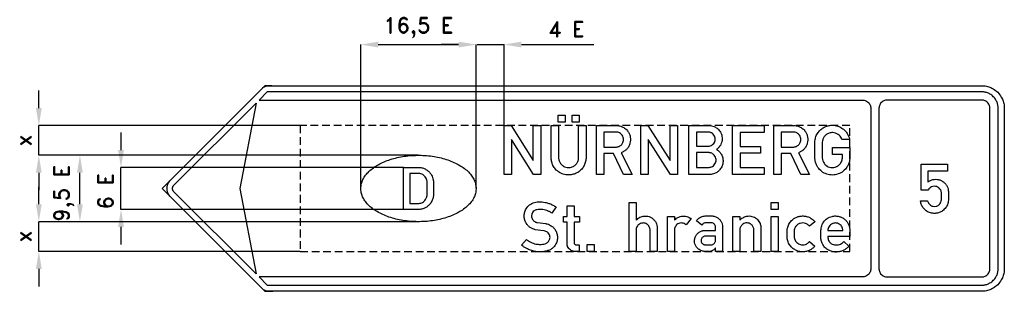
# Model space of a CAD drawing. Header units: millimetres. Extents: x -218 to 5203, y -329 to 1290.
# Tile 2 of 2: x 2806 to 5203, y -106 to 555. Entities that reach past the tile are written whole.
import ezdxf

# ---------------------------------------------------------------- set-up
doc = ezdxf.new("R2010")
doc.units = ezdxf.units.MM
doc.header["$LTSCALE"] = 5
doc.linetypes.add('ČÁRKOVANÁX2', pattern=[1.5, 1, -0.5])
doc.layers.add('Kóty', color=2, linetype='Continuous')
doc.layers.add('Značka', color=7, linetype='Continuous')
doc.styles.get("Standard").update_dxf_attribs({"font": 'romand.shx', "height": 25})

msp = doc.modelspace()

# ---------------------------------------------------------------- linework, layer by layer
at = {"layer": 'Kóty'}
for p, q in [((3636.6, 144.2), (3636.6, 494.7)), ((3679.1, 494.5), (3874.6, 494.5)), ((3874.6, 494.5), (3832.1, 494.5)), ((3917.1, 145.3), (3917.1, 494.7)), ((3917.1, 145.3), (3917.1, 494.7)), ((3919.5, 494.5), (3985.2, 494.5)), ((3985.2, 297.6), (3985.2, 494.7)), ((4027.7, 494.5), (4204.1, 494.5)), ((2852.9, 225.3), (2852.9, 297.5)), ((3052.9, 280.5), (3052.9, 238)), ((3740.4, 195.5), (3052.7, 195.5)), ((3052.9, 93.5), (3052.9, 195.5)), ((2952.9, 106.2), (2952.9, 182.8)), ((2852.9, 106.2), (2852.9, 148.7)), ((3740.4, 93.5), (3052.7, 93.5)), ((3777.7, 63.7), (2852.7, 63.7)), ((2852.9, -8.5), (2852.9, 63.7)), ((3777.7, 63.7), (2952.7, 63.7)), ((3052.9, 51), (3052.9, 8.5)), ((3488.9, -8.5), (2852.7, -8.5)), ((2852.9, -51), (2852.9, -93.5))]:
    msp.add_line(p, q, dxfattribs=at)
at = {"layer": 'Kóty', "color": 2}
for p, q in [((2852.9, 340), (2852.9, 382.5)), ((3488.9, 297.5), (2852.7, 297.5)), ((3776, 225.3), (2852.7, 225.3)), ((2852.9, 182.8), (2852.9, 140.3))]:
    msp.add_line(p, q, dxfattribs=at)
at = {"layer": 'Kóty'}
for points in [[(3679.1, 501.6), (3679.1, 487.4), (3636.6, 494.5)], [(3874.6, 501.6), (3874.6, 487.4), (3917.1, 494.5)], [(3874.6, 501.6), (3874.6, 487.4), (3917.1, 494.5)], [(4027.7, 501.6), (4027.7, 487.4), (3985.2, 494.5)], [(2945.8, 182.8), (2960, 182.8), (2952.9, 225.3)], [(3045.8, 238), (3060, 238), (3052.9, 195.5)], [(2845.8, 106.2), (2860, 106.2), (2852.9, 63.7)], [(2945.8, 106.2), (2960, 106.2), (2952.9, 63.7)], [(3045.8, 51), (3060, 51), (3052.9, 93.5)], [(2845.8, -51), (2860, -51), (2852.9, -8.5)]]:
    msp.add_solid(points, dxfattribs=at)
at = {"layer": 'Kóty', "color": 2}
for points in [[(2845.8, 340), (2860, 340), (2852.9, 297.5)], [(2845.8, 182.8), (2860, 182.8), (2852.9, 225.3)]]:
    msp.add_solid(points, dxfattribs=at)
at = {"layer": 'Značka', "color": 7}
msp.add_lwpolyline([(3420.1, 394.5), (3402.9, 394.5), (3309.7, 301.3), (3152.9, 144.5), (3402.9, -105.5), (3422.2, -105.5)], dxfattribs=at)
at = {"layer": 'Značka', "color": 3}
for points in [[(5147.9, -105.5), (3413.2, -105.5), (3412.2, -105.5, -0.008086), (3411.3, -105.4, -0.042027), (3407.4, -104.8, -0.040908), (3403.7, -103.6, -0.042264), (3400.1, -101.8, -0.046627), (3397, -99.5), (3396.3, -98.9), (3395.5, -98.2), (3174.1, 123.3), (3173, 124.4), (3172, 125.6, -0.055717), (3168.5, 130.8, -0.056167), (3166.3, 136.7, -0.06969), (3165.2, 144.5, -0.068355), (3166.3, 152.3, -0.056428), (3168.5, 158.2, -0.061123), (3172, 163.4, -0.01221), (3173, 164.6), (3174.1, 165.7), (3395.5, 387.2), (3396.3, 387.9), (3397, 388.5, -0.042026), (3400.1, 390.8, -0.040907), (3403.7, 392.6, -0.042264), (3407.4, 393.8, -0.046627), (3411.3, 394.4), (3412.2, 394.5), (3413.2, 394.5), (5147.9, 394.5, -0.003566), (5150.7, 394.4, -0.010724), (5153.6, 394.2, -0.055712), (5164.9, 391.9, -0.056166), (5175.4, 387.1, -0.06969), (5186.8, 378.5, -0.068354), (5195.5, 367, -0.056427), (5200.3, 356.5, -0.061123), (5202.6, 345.2), (5202.8, 342.4), (5202.9, 339.5), (5202.9, -50.5), (5202.8, -53.4), (5202.6, -56.2, -0.055727), (5200.3, -67.5, -0.056164), (5195.5, -78, -0.069693), (5186.8, -89.4, -0.068353), (5175.4, -98.1, -0.056435), (5164.9, -103, -0.061124), (5153.6, -105.2, -0.012203), (5150.7, -105.4, -0.004069), (5147.9, -105.5)], [(3389, 359.5), (4857.8, 359.5), (4858.8, 359.5, -0.010698), (4859.9, 359.4, -0.055715), (4864, 358.6, -0.056165), (4867.8, 356.8, -0.069705), (4872, 353.7, -0.068336), (4875.1, 349.5, -0.056415), (4876.9, 345.7, -0.061086), (4877.7, 341.6), (4877.8, 340.5), (4877.8, 339.5), (4877.8, -50.5), (4877.8, -51.5), (4877.7, -52.6, -0.055698), (4876.8, -56.7, -0.056169), (4875.1, -60.5, -0.069684), (4872, -64.7, -0.068362), (4867.8, -67.8, -0.05644), (4864, -69.6, -0.061127), (4859.9, -70.4, -0.012192), (4858.8, -70.5), (4857.8, -70.5), (3389, -70.5), (3409, -90.5), (5147.8, -90.5, 0.003578), (5149.9, -90.4, 0.010722), (5152, -90.3, 0.055711), (5160.2, -88.6, 0.056162), (5167.8, -85.1, 0.069688), (5176.1, -78.8, 0.068364), (5182.4, -70.5, 0.056428), (5185.9, -62.9, 0.061101), (5187.6, -54.7), (5187.7, -52.6), (5187.8, -50.5), (5187.8, 339.5), (5187.7, 341.6), (5187.6, 343.7, 0.055727), (5185.9, 351.9, 0.056168), (5182.4, 359.5, 0.069701), (5176.1, 367.8, 0.068352), (5167.8, 374.1, 0.056425), (5160.2, 377.7, 0.061125), (5152, 379.3, 0.0122), (5149.9, 379.4, 0.004071), (5147.8, 379.5), (3409, 379.5), (3389, 359.5)], [(5147.8, 359.5), (4917.8, 359.5, 0.003593), (4916.7, 359.5, 0.010705), (4915.7, 359.4, 0.055715), (4911.6, 358.6, 0.056165), (4907.8, 356.8, 0.069677), (4903.6, 353.7, 0.068336), (4900.5, 349.5, 0.056415), (4898.7, 345.7, 0.061115), (4897.9, 341.6), (4897.8, 340.5), (4897.8, 339.5), (4897.8, -50.5), (4897.8, -51.5), (4897.9, -52.6, 0.055755), (4898.7, -56.7, 0.056143), (4900.5, -60.5, 0.069684), (4903.6, -64.7, 0.068362), (4907.8, -67.8, 0.056416), (4911.6, -69.6, 0.061116), (4915.7, -70.4), (4916.7, -70.5), (4917.8, -70.5), (5147.8, -70.5), (5148.8, -70.5, 0.010723), (5149.9, -70.4, 0.055717), (5154, -69.6, 0.056162), (5157.8, -67.8, 0.069702), (5162, -64.7, 0.068336), (5165.1, -60.5, 0.056416), (5166.9, -56.7, 0.061115), (5167.7, -52.6), (5167.8, -51.5), (5167.8, -50.5), (5167.8, 339.5), (5167.8, 340.5), (5167.7, 341.6, 0.055754), (5166.8, 345.7, 0.056142), (5165.1, 349.5, 0.069682), (5162, 353.7, 0.068361), (5157.8, 356.8, 0.056434), (5154, 358.6, 0.061127), (5149.9, 359.4), (5148.8, 359.5), (5147.8, 359.5)], [(3381.9, 352.4), (3341.9, 144.5), (3381.9, -63.4), (3181.1, 137.4), (3180.7, 137.8), (3180.4, 138.2, -0.055716), (3179.2, 139.9, -0.056165), (3178.5, 141.9, -0.069689), (3178.1, 144.5, -0.068355), (3178.5, 147.1, -0.056427), (3179.2, 149.1, -0.061117), (3180.4, 150.8), (3180.7, 151.2), (3181.1, 151.6), (3381.9, 352.4)], [(4099.8, 297.5), (4117.9, 297.5), (4117.9, 218.9), (4118, 218.4), (4118, 217.8, 0.039544), (4118.7, 213.9, 0.043693), (4120, 210.1, 0.079494), (4123.9, 203.9, 0.080039), (4129.5, 199.2, 0.074675), (4135.6, 196.4, 0.07136), (4142.3, 195.5, 0.077185), (4149.6, 196.5, 0.082091), (4156.3, 199.7, 0.077971), (4161.4, 204.4, 0.072575), (4165, 210.4, 0.046179), (4166.3, 214.3, 0.054598), (4166.8, 218.4), (4166.8, 218.8), (4166.8, 219.2), (4166.8, 297.5), (4184.8, 297.5), (4184.8, 219), (4184.8, 218.3), (4184.8, 217.7, -0.044941), (4184.3, 212.6, -0.033027), (4183, 207.5, -0.057638), (4178.8, 198, -0.066492), (4172.5, 189.9, -0.064404), (4164.9, 183.8, -0.06034), (4156, 179.7, -0.061463), (4146.1, 177.6, -0.06174), (4136, 177.9, -0.080257), (4123.3, 181.7, -0.084188), (4112.5, 189.4, -0.072645), (4105.5, 198.2, -0.072793), (4101.3, 208.5, -0.029074), (4100.4, 213.2, -0.022451), (4099.9, 217.9), (4099.8, 218.4), (4099.8, 219), (4099.8, 297.5)], [(4210.1, 178.5), (4210.1, 297.5), (4260.2, 297.5), (4260.9, 297.5, -0.00544), (4261.7, 297.5, -0.052872), (4267.3, 296.7, -0.045261), (4272.6, 294.7, -0.068757), (4280.6, 290, -0.074114), (4286.9, 283.2, -0.062846), (4290.6, 276.5, -0.059672), (4292.6, 269, -0.05513), (4293, 261.8, -0.055192), (4291.8, 254.7, -0.062315), (4288.8, 247.1, -0.063043), (4284, 240.4, -0.05273), (4279.1, 235.9, -0.055192), (4273.3, 232.6), (4271.7, 231.9), (4270.1, 231.3), (4297.4, 178.5), (4276, 178.5), (4251.7, 229.5), (4228.2, 229.5), (4228.2, 178.5), (4210.1, 178.5)], [(4435.3, 178.5), (4435.3, 297.5), (4484.2, 297.5), (4485.4, 297.5, -0.006962), (4486.7, 297.4, -0.053522), (4493.4, 296.2, -0.058865), (4499.7, 293.6, -0.084099), (4507.5, 287.6, -0.083979), (4513, 279.5, -0.052882), (4515.1, 273.8, -0.048075), (4516, 267.7, -0.047679), (4515.9, 261.6, -0.051685), (4514.5, 255.6, -0.05781), (4511.7, 249.4, -0.056929), (4507.6, 244), (4506.1, 242.5), (4504.4, 241), (4503.5, 240.3), (4502.6, 239.6), (4503.8, 238.7), (4505, 237.9, -0.045543), (4510, 233.3, -0.053987), (4513.9, 227.9, -0.077429), (4517.4, 219.3, -0.076314), (4518.2, 210.1, -0.084937), (4516.1, 199.8, -0.082718), (4510.8, 190.7, -0.067296), (4504.7, 184.8, -0.067552), (4497.3, 180.8, -0.045473), (4492.1, 179.1, -0.048778), (4486.7, 178.5, -0.007079), (4485.7, 178.5, -0.002371), (4484.7, 178.5), (4435.3, 178.5)], [(4641.6, 178.5), (4641.6, 297.5), (4691.7, 297.5), (4692.4, 297.5), (4693.2, 297.5, -0.052872), (4698.8, 296.7, -0.045253), (4704.1, 294.7, -0.068743), (4712.1, 290, -0.074105), (4718.4, 283.2, -0.062831), (4722.1, 276.5, -0.059657), (4724.1, 269, -0.055147), (4724.5, 261.8, -0.055176), (4723.3, 254.7, -0.062315), (4720.3, 247.1, -0.063055), (4715.5, 240.4, -0.052742), (4710.6, 235.9, -0.055211), (4704.8, 232.6), (4703.2, 231.9), (4701.6, 231.3), (4728.9, 178.5), (4707.5, 178.5), (4683.2, 229.5), (4659.7, 229.5), (4659.7, 178.5), (4641.6, 178.5)], [(4784.3, 244.2), (4826.8, 244.2), (4826.8, 218.8), (4826.7, 218.1), (4826.7, 217.4), (4826.3, 213.7), (4825.7, 210.1, -0.061027), (4822.9, 201.8, -0.056388), (4818.2, 194.3, -0.086316), (4807.9, 184.5, -0.088285), (4794.8, 178.8, -0.086643), (4781.1, 177.4, -0.086871), (4767.7, 180.7, -0.086163), (4755.9, 187.9, -0.085764), (4747.3, 198.7, -0.052909), (4743.9, 206.2, -0.052574), (4742.1, 214.2), (4741.9, 215.6), (4741.8, 217.1), (4741.8, 218.1), (4741.8, 219.2), (4741.8, 257), (4741.8, 258), (4741.9, 259), (4742.5, 263.6, -0.027898), (4743.5, 268.1, -0.072301), (4747.9, 278.1, -0.069899), (4754.9, 286.6, -0.058986), (4762.2, 292.3, -0.056758), (4770.6, 296.1, -0.046858), (4778.1, 297.9, -0.047837), (4785.7, 298.4, -0.071582), (4797.3, 296.4, -0.072458), (4807.8, 291.2, -0.057009), (4814.8, 285.5, -0.054711), (4820.4, 278.4, -0.045734), (4823.8, 272.1, -0.053683), (4825.8, 265.3), (4826, 264.3), (4826.1, 263.3), (4807.6, 263.3), (4806.9, 264.9), (4806.3, 266.5, 0.062044), (4803, 271.6, 0.066448), (4798.5, 275.8, 0.080211), (4792.2, 279.2, 0.079688), (4785, 280.4, 0.091445), (4776.7, 279.2, 0.09179), (4769.2, 275.2, 0.081887), (4764, 269.7, 0.079864), (4760.8, 262.9), (4760.1, 260.1), (4759.9, 257.1), (4759.9, 256.8), (4759.9, 256.5), (4759.9, 219), (4759.9, 218.5), (4759.9, 217.9, 0.043517), (4760.4, 214.7), (4761.4, 211.5, 0.062981), (4764.4, 205.7, 0.072913), (4768.8, 200.9, 0.074886), (4774.3, 197.4, 0.069555), (4780.5, 195.7, 0.075785), (4787.8, 195.5, 0.080339), (4794.7, 197.6, 0.077249), (4800.5, 201.4, 0.071066), (4805, 206.8, 0.055696), (4807.4, 211.5, 0.063657), (4808.6, 216.5), (4808.7, 217.7), (4808.8, 218.9), (4808.8, 227.3), (4784.3, 227.3), (4784.3, 244.2)], [(4228.2, 281.5), (4228.2, 245.4), (4257.4, 245.4, 0.001981), (4258.2, 245.4, 0.006019), (4258.9, 245.4, 0.040803), (4262.2, 246, 0.049436), (4265.4, 247, 0.110767), (4271.6, 251.6, 0.114765), (4275.3, 258.4, 0.08519), (4276.1, 263.7, 0.080106), (4275.2, 268.9, 0.084101), (4272.6, 274.1, 0.081223), (4268.4, 278.2, 0.067096), (4264.4, 280.5, 0.082131), (4260.1, 281.4), (4259.5, 281.4), (4259, 281.5), (4228.2, 281.5)], [(4453.4, 281.5), (4453.4, 247.6), (4482, 247.6, 0.005331), (4483.1, 247.6, 0.016001), (4484.2, 247.6, 0.091641), (4489.3, 249.1, 0.080758), (4493.7, 252.2, 0.081331), (4497.1, 256.4, 0.08611), (4498.9, 261.4, 0.087471), (4499, 266.9, 0.085816), (4497.4, 272.1, 0.081918), (4494.3, 276.4, 0.078635), (4490.1, 279.6, 0.046684), (4487.4, 280.8, 0.054004), (4484.6, 281.4), (4484, 281.5), (4483.4, 281.5), (4453.4, 281.5)], [(4659.7, 281.5), (4659.7, 245.4), (4688.9, 245.4), (4689.7, 245.4, 0.006008), (4690.4, 245.4, 0.040803), (4693.7, 246, 0.049412), (4696.9, 247, 0.110777), (4703.1, 251.6, 0.11475), (4706.8, 258.4, 0.085145), (4707.6, 263.7, 0.080061), (4706.7, 268.9, 0.084081), (4704.1, 274.1, 0.081252), (4699.8, 278.2, 0.067111), (4695.9, 280.5, 0.082119), (4691.6, 281.4), (4691, 281.4), (4690.5, 281.5), (4659.7, 281.5)], [(3917.1, 144.5), (3917.1, 144), (3917.1, 143.4, -0.055981), (3915.7, 132.7, -0.054559), (3911.9, 122.6, -0.055114), (3905.6, 112.2, -0.040742), (3897.4, 103.2, -0.036587), (3886.6, 94.2, -0.030194), (3874.8, 86.7, -0.028553), (3860.4, 79.6, -0.024053), (3845.4, 74, -0.022897), (3828.6, 69.4, -0.020837), (3811.4, 66.2, -0.02039), (3793.3, 64.3, -0.019768), (3775.1, 63.8, -0.019788), (3756.9, 64.5, -0.020536), (3738.8, 66.8, -0.021057), (3721.8, 70.2, -0.023363), (3705.2, 75.1, -0.024517), (3690.5, 80.9, -0.029025), (3676.4, 88.2, -0.031062), (3664.9, 95.8, -0.038721), (3654.5, 105, -0.041596), (3646.8, 114.2, -0.052824), (3641, 124.6, -0.054176), (3637.6, 134.9, -0.060286), (3636.7, 145.6, -0.060214), (3638.1, 156.3, -0.052883), (3641.9, 166.4, -0.051268), (3648.2, 176.8, -0.040284), (3656.4, 185.8, -0.037451), (3667.1, 194.8, -0.030197), (3679, 202.3, -0.028285), (3693.4, 209.4, -0.024039), (3708.4, 215, -0.022962), (3725.2, 219.6, -0.02084), (3742.4, 222.8, -0.020374), (3760.5, 224.7, -0.019766), (3778.7, 225.2, -0.019794), (3796.9, 224.5, -0.020537), (3815, 222.2, -0.021058), (3832, 218.8, -0.023361), (3848.6, 213.9, -0.024519), (3863.3, 208.1, -0.029017), (3877.4, 200.8, -0.031057), (3888.9, 193.2, -0.038814), (3899.3, 184, -0.041612), (3907, 174.8, -0.052247), (3912.8, 164.4, -0.051544), (3916.1, 154.6, -0.059793), (3917.1, 144.5)], [(4453.5, 231.7), (4453.5, 195.6), (4482.1, 195.6, 0.003649), (4483.2, 195.7, 0.010853), (4484.2, 195.7, 0.058716), (4488.5, 196.5, 0.063118), (4492.5, 198.3, 0.084053), (4496.9, 201.9, 0.085702), (4499.9, 206.8, 0.082235), (4501.2, 212.1, 0.080953), (4500.8, 217.5, 0.088856), (4498.5, 223.2, 0.084254), (4494.4, 227.8, 0.065592), (4490.7, 230.2, 0.080391), (4486.5, 231.5, 0.018351), (4485.3, 231.6), (4484.1, 231.7), (4453.5, 231.7)], [(3740.4, 93.5), (3740.4, 195.5), (3778.2, 195.5, -0.002947), (3779.4, 195.5, -0.008843), (3780.6, 195.5, -0.074826), (3788.9, 193.8, -0.064099), (3796.6, 189.9, -0.052013), (3802.2, 185.5, -0.052252), (3806.8, 180, -0.046308), (3810.1, 174.4, -0.045169), (3812.2, 168.3, -0.019246), (3812.9, 165.5, -0.018614), (3813.3, 162.8), (3813.3, 162.2), (3813.4, 161.6), (3813.4, 128.4), (3813.4, 128), (3813.4, 127.5, -0.035142), (3813, 123.9, -0.027875), (3812.2, 120.4, -0.066995), (3808.2, 111.3, -0.074007), (3801.9, 103.6, -0.055396), (3796.2, 99.1, -0.049343), (3789.7, 95.9, -0.035148), (3784.9, 94.4, -0.041161), (3779.9, 93.6, -0.006176), (3779, 93.6, -0.002039), (3778.1, 93.5), (3740.4, 93.5)], [(5016, 114.7), (5016.2, 113.9), (5016.4, 113.2, 0.061325), (5018.4, 108.8, 0.076059), (5021.4, 105.2, 0.081246), (5025.3, 102.6, 0.07404), (5029.8, 101.2, 0.102542), (5036.9, 101.4, 0.116983), (5043.2, 104.5, 0.072326), (5046.1, 107.5, 0.058841), (5048.2, 111.1), (5049.3, 114.1), (5049.7, 117.2), (5049.8, 118.1), (5049.8, 118.9), (5049.8, 133.3), (5049.6, 135), (5049.4, 136.7, 0.068282), (5048.1, 140.1, 0.05402), (5046.1, 143.2, 0.069248), (5042.4, 146.8, 0.080545), (5037.9, 149, 0.097815), (5032, 149.9, 0.091131), (5026, 148.4, 0.085468), (5021.3, 145.6, 0.103668), (5018, 141.3), (5017.7, 140.8), (5017.5, 140.2), (5000.8, 140.2), (5000.8, 204), (5064.5, 204), (5064.5, 187), (5016.7, 187), (5016.7, 160.3), (5018.7, 161.6), (5020.7, 162.8, -0.051725), (5026.3, 165.3, -0.05271), (5032.3, 166.6, -0.065794), (5040, 166.6, -0.065561), (5047.4, 164.6, -0.069357), (5054.5, 160.7, -0.071357), (5060.2, 155, -0.059657), (5063.8, 149.2, -0.05382), (5066, 142.6), (5066.5, 140), (5066.7, 137.3), (5066.7, 136.9), (5066.7, 136.6), (5066.7, 117.5), (5066.7, 116.6), (5066.7, 115.8, -0.045352), (5065.9, 110.3, -0.043662), (5064.2, 105.1, -0.080876), (5058.6, 95.9, -0.084529), (5050.4, 88.9, -0.069813), (5042.7, 85.3, -0.066782), (5034.3, 84, -0.084628), (5023.1, 85.3, -0.088726), (5013, 90.2, -0.07419), (5006.2, 96.5, -0.070954), (5001.5, 104.5, -0.035747), (4999.9, 108.7, -0.037156), (4999, 113.1), (4998.9, 113.9), (4998.9, 114.7), (5016, 114.7)], [(3755.9, 180.9), (3755.9, 108.2), (3776.9, 108.2), (3777.7, 108.2, 0.009051), (3778.4, 108.2, 0.064935), (3782.8, 109, 0.055469), (3786.8, 110.7, 0.060176), (3791, 113.6, 0.064198), (3794.2, 117.4, 0.046771), (3796, 120.6, 0.042289), (3797.3, 124.1), (3797.6, 125.7, 0.026438), (3797.9, 127.4), (3797.9, 127.8), (3797.9, 128.3), (3797.9, 161), (3797.9, 161.5), (3797.8, 162.1, 0.038455), (3797.2, 165.2, 0.037911), (3796.2, 168.2, 0.064347), (3793.5, 172.8, 0.066852), (3789.6, 176.6, 0.069137), (3785.1, 179.4, 0.07839), (3780, 180.7, 0.012478), (3778.9, 180.8), (3777.9, 180.9), (3755.9, 180.9)], [(4039.6, 20.7), (4040.7, 19.7), (4041.9, 18.8, 0.0391), (4047.3, 15.2, 0.032086), (4053.3, 12.4, 0.032642), (4059.6, 10.2, 0.039895), (4066.2, 9, 0.024478), (4070.7, 8.6, 0.014325), (4075.2, 8.7, 0.035312), (4081.9, 9.3, 0.084149), (4088.2, 11.3, 0.055193), (4091.1, 13.2, 0.056038), (4093.5, 15.7, 0.057309), (4095.4, 18.6, 0.056894), (4096.6, 21.9, 0.062813), (4097.1, 25.7, 0.064403), (4096.6, 29.5, 0.085859), (4094.5, 34.3, 0.089188), (4091, 38.1, 0.071828), (4087.2, 40.3, 0.05929), (4083.1, 41.5), (4082.6, 41.6), (4082.1, 41.6), (4061.3, 44.3), (4060.5, 44.5), (4059.7, 44.8, -0.01777), (4055.6, 46.1, -0.032305), (4051.8, 47.9, -0.06218), (4046, 51.9, -0.055269), (4041.1, 57.2, -0.068831), (4036.6, 65.2, -0.072895), (4034.4, 74.2, -0.074661), (4034.7, 83.4, -0.072251), (4037.6, 92.2, -0.094608), (4045.1, 102.7, -0.103596), (4055.9, 109.3, -0.055205), (4062.7, 111.3, -0.035099), (4069.8, 111.9, -0.02941), (4077.7, 111.8, -0.030639), (4085.6, 110.7, -0.03294), (4094.1, 108.4, -0.029912), (4102.3, 105.1, -0.019576), (4106.4, 103.1, -0.028929), (4110.3, 100.6), (4111.1, 100.1), (4111.9, 99.5), (4101.7, 84.9), (4100.3, 85.7), (4099, 86.5, 0.031822), (4092.7, 89.6, 0.03548), (4086.1, 91.9, 0.037912), (4079.3, 93.3, 0.035611), (4072.2, 93.7, 0.056956), (4064.8, 93, 0.118692), (4058.3, 89.9, 0.089583), (4054.9, 86.3, 0.077155), (4052.9, 81.8, 0.05094), (4052.4, 78.7, 0.055001), (4052.4, 75.6, 0.07658), (4053.7, 71.2, 0.070205), (4056.1, 67.4, 0.053206), (4058.5, 65, 0.057427), (4061.3, 63.2, 0.030568), (4062.8, 62.5, 0.032961), (4064.3, 62.1, 0.019632), (4065.6, 61.9), (4066.8, 61.7), (4086.4, 59.1), (4087.1, 59), (4087.8, 58.9, -0.057683), (4093.3, 57.4, -0.045352), (4098.5, 54.8, -0.062101), (4105.3, 49.5, -0.068453), (4110.6, 42.6, -0.067354), (4113.9, 34.9, -0.064538), (4115.2, 26.6, -0.07353), (4114.2, 17, -0.075689), (4110.5, 8.1, -0.065684), (4105.5, 1.5, -0.066681), (4099, -3.5, -0.056082), (4092, -6.7, -0.038293), (4084.5, -8.6, -0.042201), (4073.7, -9.6, -0.042475), (4063, -8.9, -0.040681), (4052.5, -6.5, -0.036907), (4042.5, -2.6, -0.028953), (4036, 0.9, -0.038941), (4030, 5.2), (4028.9, 6.1), (4027.9, 7), (4039.6, 20.7)], [(4168.4, -8.5), (4157.6, -8.5), (4156.8, -8.4), (4156, -8.4, -0.063537), (4151.1, -7.3, -0.071651), (4146.6, -4.9, -0.079319), (4142.6, -1.1, -0.071791), (4139.9, 3.6, -0.036612), (4139.1, 6, -0.046812), (4138.7, 8.4), (4138.6, 9), (4138.6, 9.6), (4138.6, 62.7), (4130, 62.7), (4130, 76.6), (4138.6, 76.6), (4138.6, 102), (4155.6, 102), (4155.6, 76.6), (4168.5, 76.6), (4168.5, 62.7), (4155.6, 62.7), (4155.6, 13), (4155.6, 12.7), (4155.6, 12.4), (4156, 11, 0.07177), (4156.6, 9.6, 0.102035), (4158, 8.2, 0.119779), (4159.8, 7.5), (4160.2, 7.5), (4160.6, 7.5), (4168.4, 7.5), (4168.4, -8.5)], [(4289.7, -8.5), (4289.7, 110.5), (4306.8, 110.5), (4306.8, 67.1), (4307.9, 68.2), (4309, 69.3, -0.044782), (4313.5, 73, -0.056608), (4318.7, 75.7, -0.052869), (4323.6, 77.1, -0.046623), (4328.8, 77.6, -0.05654), (4335.3, 76.9, -0.060831), (4341.4, 74.8, -0.068026), (4347.5, 71, -0.064902), (4352.4, 65.6, -0.068713), (4356, 58.9, -0.077187), (4357.6, 51.6), (4357.7, 50.8), (4357.7, 50), (4357.7, -8.5), (4340.7, -8.5), (4340.7, 44), (4340.7, 44.7), (4340.6, 45.4, 0.064615), (4339.6, 49.6, 0.06818), (4337.5, 53.4, 0.072996), (4334.4, 56.8, 0.070433), (4330.5, 59.1, 0.067396), (4326.3, 60.4, 0.068621), (4322, 60.5, 0.079156), (4317, 59.3, 0.078222), (4312.7, 56.5, 0.069021), (4309.7, 53.3, 0.074979), (4307.8, 49.5), (4307.1, 47.2), (4306.8, 44.9), (4306.8, 44.5), (4306.8, 44.1), (4306.8, -8.5), (4289.7, -8.5)], [(4383, -8.5), (4383, 76.6), (4400.1, 76.6), (4400.1, 67.1), (4401.5, 68.7), (4403, 70.1, -0.05941), (4407.9, 73.8, -0.056248), (4413.6, 76.2, -0.06147), (4420.2, 77.5, -0.062524), (4426.9, 77.2, -0.056646), (4432.9, 75.5, -0.054498), (4438.4, 72.7), (4439.5, 72), (4440.5, 71.3), (4428.3, 56.3), (4427.2, 57.1), (4426, 57.9, 0.073536), (4421.4, 60, 0.081601), (4416.2, 60.6, 0.089314), (4410.9, 59.5, 0.087658), (4406.2, 56.7, 0.074691), (4403, 53.2, 0.069788), (4400.9, 48.9), (4400.5, 47.3), (4400.2, 45.6), (4400.1, 45), (4400.1, 44.4), (4400.1, -8.5), (4383, -8.5)], [(4499.9, -8.5), (4499.9, 0.4), (4499.1, -0.8), (4498.3, -2, -0.039286), (4496.6, -3.8, -0.035824), (4494.6, -5.4, -0.060186), (4491.1, -7.4, -0.077987), (4487.1, -8.4, -0.014412), (4486.3, -8.5, -0.004797), (4485.4, -8.5), (4473.9, -8.5), (4473.3, -8.5), (4472.8, -8.5, -0.039432), (4469.6, -8.1, -0.036781), (4466.4, -7.3, -0.049518), (4462.2, -5.4, -0.046919), (4458.4, -2.8, -0.065492), (4453.7, 2.1, -0.069516), (4450.6, 7.9, -0.055283), (4449.2, 12.8, -0.053398), (4448.9, 18, -0.079729), (4450.4, 25.8, -0.083385), (4454.3, 32.7, -0.079654), (4459.8, 38, -0.074381), (4466.6, 41.4, -0.032341), (4469.4, 42.2, -0.039883), (4472.3, 42.6, -0.010448), (4473.2, 42.6, -0.003479), (4474.1, 42.6), (4499.9, 42.6), (4499.9, 51.9), (4499.8, 52.5), (4499.8, 53, 0.097551), (4498.4, 56.4, 0.100811), (4495.9, 58.9, 0.115408), (4491.6, 60.7, 0.041477), (4486.9, 61.2, 0.010054), (4482.7, 61.2, 0.009953), (4478.6, 61.1, 0.038427), (4474.2, 60.7, 0.106444), (4470.1, 59, 0.056364), (4468.7, 57.9, 0.053485), (4467.5, 56.4), (4467.2, 55.9), (4466.9, 55.4), (4453.5, 65.9), (4454.3, 67.2), (4455.3, 68.4, -0.05526), (4459, 72, -0.053324), (4463.3, 74.7, -0.045306), (4467.8, 76.5, -0.03586), (4472.4, 77.6, -0.024237), (4477, 78.1, -0.011702), (4481.6, 78.3, -0.028038), (4490.2, 78.1, -0.066269), (4498.6, 76.4, -0.075914), (4505.7, 72.8, -0.07763), (4511.4, 67.3, -0.069916), (4515, 61.3, -0.073296), (4516.7, 54.6), (4516.9, 53.4), (4517, 52.2), (4517, -8.5), (4499.9, -8.5)], [(4542.2, -8.5), (4542.2, 76.6), (4559.2, 76.6), (4559.2, 67.2), (4560.8, 68.8), (4562.4, 70.4, -0.040692), (4566.4, 73.4, -0.050804), (4570.9, 75.7, -0.044293), (4575, 76.9, -0.036439), (4579.2, 77.5, -0.051722), (4585.6, 77.4, -0.05976), (4591.8, 75.8, -0.060341), (4597.3, 73.1, -0.057513), (4602.1, 69.1, -0.051885), (4605.7, 64.6, -0.051185), (4608.3, 59.5, -0.036544), (4609.6, 55.8, -0.040118), (4610.2, 52), (4610.3, 51.2), (4610.3, 50.3), (4610.3, -8.5), (4593.3, -8.5), (4593.3, 44), (4593.3, 44.6), (4593.3, 45.3, 0.073027), (4592.6, 48.7, 0.052691), (4591.1, 51.9, 0.052277), (4588.9, 55.1, 0.060058), (4586.1, 57.6, 0.079392), (4581.7, 59.9, 0.076882), (4576.7, 60.7, 0.082169), (4571.4, 60.1, 0.086104), (4566.6, 57.8, 0.070235), (4563.3, 54.9, 0.063101), (4560.9, 51.2, 0.045283), (4559.8, 48.5, 0.055718), (4559.3, 45.6), (4559.3, 45.1), (4559.2, 44.6), (4559.2, -8.5), (4542.2, -8.5)], [(4741.6, 4.3), (4740.6, 3.1), (4739.5, 1.9, -0.058258), (4733.9, -2.9, -0.050316), (4727.5, -6.3, -0.05773), (4719.1, -8.9, -0.060695), (4710.4, -9.5, -0.074233), (4699.9, -7.6, -0.075679), (4690.4, -2.7, -0.077534), (4682.3, 4.8, -0.072815), (4676.8, 14.4, -0.040156), (4675, 19.8, -0.047415), (4674.1, 25.2), (4674.1, 26), (4674.1, 26.7), (4674.1, 42.1), (4674.1, 42.8), (4674.2, 43.6, -0.030811), (4675.1, 48.4, -0.033326), (4676.6, 53.1, -0.072565), (4681.7, 62.5, -0.076159), (4689.3, 70, -0.057173), (4695.9, 74, -0.052832), (4703.3, 76.6, -0.054885), (4711.5, 77.7, -0.058018), (4719.7, 76.9, -0.058229), (4727.7, 74.5, -0.05526), (4734.8, 70.3, -0.029535), (4738, 67.7, -0.03528), (4740.8, 64.8), (4741.3, 64.3), (4741.7, 63.8), (4728.6, 53), (4727.6, 54), (4726.6, 55.1, 0.05471), (4723.2, 57.6, 0.053215), (4719.2, 59.4, 0.082162), (4712.5, 60.6, 0.087304), (4705.8, 59.6, 0.087472), (4699.7, 56.6, 0.079822), (4695, 51.7, 0.07035), (4692.2, 46.8, 0.088622), (4691.1, 41.3), (4691.1, 40.8), (4691.1, 40.3), (4691.1, 27.8), (4691.1, 27.5), (4691.1, 27.2), (4691.4, 25.1), (4691.9, 23, 0.06362), (4693.6, 18.7, 0.057797), (4696.2, 14.9, 0.062179), (4700, 11.4, 0.064127), (4704.5, 9, 0.058221), (4708.9, 7.7, 0.057234), (4713.5, 7.5, 0.065831), (4718.7, 8.4, 0.071402), (4723.4, 10.7, 0.032131), (4725.5, 12.2), (4727.4, 14), (4728, 14.6), (4728.6, 15.2), (4741.6, 4.3)], [(4824.8, 4.3), (4823.7, 3.1), (4822.5, 1.9, -0.045812), (4817.1, -2.6, -0.046324), (4810.9, -6.2, -0.057681), (4802.5, -9, -0.056155), (4793.7, -10, -0.062983), (4784, -8.9, -0.071138), (4775, -5.4, -0.073601), (4767.2, 0.4, -0.068181), (4761.2, 8.2, -0.062717), (4757.7, 15.9, -0.079562), (4756.6, 24.1), (4756.6, 24.7), (4756.6, 25.3), (4756.6, 43.7), (4756.7, 44.5), (4756.7, 45.2, -0.03165), (4757.7, 51, -0.042621), (4759.6, 56.6, -0.074791), (4764.5, 64.9, -0.075583), (4771.6, 71.4, -0.053415), (4777.4, 74.7, -0.049384), (4783.7, 76.7, -0.060566), (4792.2, 77.7, -0.06399), (4800.6, 76.5, -0.058853), (4807.8, 73.8, -0.05637), (4814.2, 69.6, -0.052439), (4819.2, 64.6, -0.05693), (4823, 58.7, -0.054702), (4825.5, 52.1, -0.044537), (4826.7, 45), (4826.7, 44.4), (4826.8, 43.8), (4826.8, 27.7), (4773.6, 27.7), (4773.6, 26.6), (4773.6, 25.4, 0.065053), (4774.4, 20.4, 0.077927), (4776.6, 15.8, 0.098998), (4781, 11.1, 0.081468), (4787, 8.2, 0.07036), (4792.8, 7.1, 0.067884), (4798.7, 7.6, 0.063563), (4804.1, 9.4, 0.066284), (4808.9, 12.5), (4810.4, 13.9), (4811.9, 15.4), (4824.8, 4.3)], [(4809.7, 42.6), (4809.6, 44.6), (4809.3, 46.6, 0.067208), (4807.9, 50.8, 0.065181), (4805.4, 54.4, 0.074793), (4801.7, 57.7, 0.075289), (4797.2, 59.8, 0.108614), (4789.5, 60.5, 0.113253), (4782.3, 57.9, 0.086987), (4777.9, 54.3, 0.078963), (4775, 49.4), (4774.1, 47), (4773.7, 44.5), (4773.6, 43.5), (4773.6, 42.6), (4809.7, 42.6)], [(4499.8, 28.8), (4475.8, 28.8), (4475.1, 28.7), (4474.5, 28.6, 0.059802), (4471.6, 27.9, 0.073857), (4469, 26.5, 0.097421), (4466.4, 23.7, 0.097477), (4465, 20.1, 0.092832), (4464.9, 16.6, 0.087087), (4466.1, 13.2, 0.077265), (4467.9, 10.6, 0.084566), (4470.4, 8.7, 0.055387), (4472.5, 7.9, 0.0405), (4474.6, 7.5), (4475.2, 7.5), (4475.8, 7.4), (4489.5, 7.4), (4490, 7.5), (4490.4, 7.5, 0.06574), (4493.2, 8.2, 0.074593), (4495.7, 9.7, 0.076243), (4497.8, 11.8, 0.061198), (4499.2, 14.5), (4499.6, 15.5), (4499.8, 16.6), (4499.8, 17), (4499.8, 17.4), (4499.8, 28.8)]]:
    msp.add_lwpolyline(points, format="xyb", dxfattribs=at)
for points in [[(4116.9, 306.1), (4116.9, 323.1), (4134, 323.1), (4134, 306.1), (4116.9, 306.1)], [(4151, 306.1), (4151, 323.1), (4168.1, 323.1), (4168.1, 306.1), (4151, 306.1)], [(3985.2, 178.5), (3985.2, 297.5), (4002.2, 297.5), (4056.3, 212.6), (4056.3, 297.5), (4074.5, 297.5), (4074.4, 178.5), (4057.3, 178.5), (4003.1, 263.3), (4003.1, 178.5), (3985.2, 178.5)], [(4318.2, 178.5), (4318.2, 297.5), (4335.3, 297.5), (4389.3, 212.6), (4389.3, 297.5), (4407.6, 297.5), (4407.4, 178.5), (4390.4, 178.5), (4336.2, 263.3), (4336.2, 178.5), (4318.2, 178.5)], [(4541.5, 178.5), (4541.5, 297.5), (4618.3, 297.5), (4618.3, 280.3), (4559.6, 280.3), (4559.6, 246.4), (4609.7, 246.4), (4609.7, 230.5), (4559.6, 230.5), (4559.6, 195.4), (4618.2, 195.4), (4618.2, 178.5), (4541.5, 178.5)], [(4635.6, 93.5), (4635.6, 110.5), (4652.7, 110.5), (4652.7, 93.5), (4635.6, 93.5)], [(4635.6, -8.5), (4635.6, 76.4), (4652.7, 76.4), (4652.7, -8.5), (4635.6, -8.5)], [(4187.8, -8.5), (4187.8, 8.4), (4204.7, 8.4), (4204.7, -8.5), (4187.8, -8.5)]]:
    msp.add_lwpolyline(points, dxfattribs=at)
at = {"layer": 'Značka', "color": 6, "linetype": 'ČÁRKOVANÁX2', "ltscale": 3.75}
msp.add_lwpolyline([(4826.8, 297.5), (3488.9, 297.5), (3488.9, -8.5), (4826.8, -8.5)], close=True, dxfattribs=at)

# ---------------------------------------------------------------- texts
at = {"layer": 'Kóty'}
for s, p in [('9,5 E', (2927, 63.9)), ('6 E', (3034.1, 93.7))]:
    msp.add_text(s, height=37.5, rotation=90, dxfattribs=at).set_placement(p)
at = {"layer": 'Kóty', "char_height": 37.5, "attachment_point": 5}
for s, insert in [('\\A1;16,5 E', (3776.9, 535.6)), ('\\A1;4 E', (4137.1, 532))]:
    msp.add_mtext(s, dxfattribs=dict(at, insert=insert))
at = {"layer": 'Kóty', "color": 2, "insert": (2815.4, 261.4), "char_height": 37.5, "attachment_point": 5, "rotation": 90}
msp.add_mtext('\\A1;x', dxfattribs=at)
at = {"layer": 'Kóty', "insert": (2815.4, 27.6), "char_height": 37.5, "attachment_point": 5, "rotation": 90}
msp.add_mtext('\\A1;x', dxfattribs=at)

doc.saveas('drawing.dxf')
